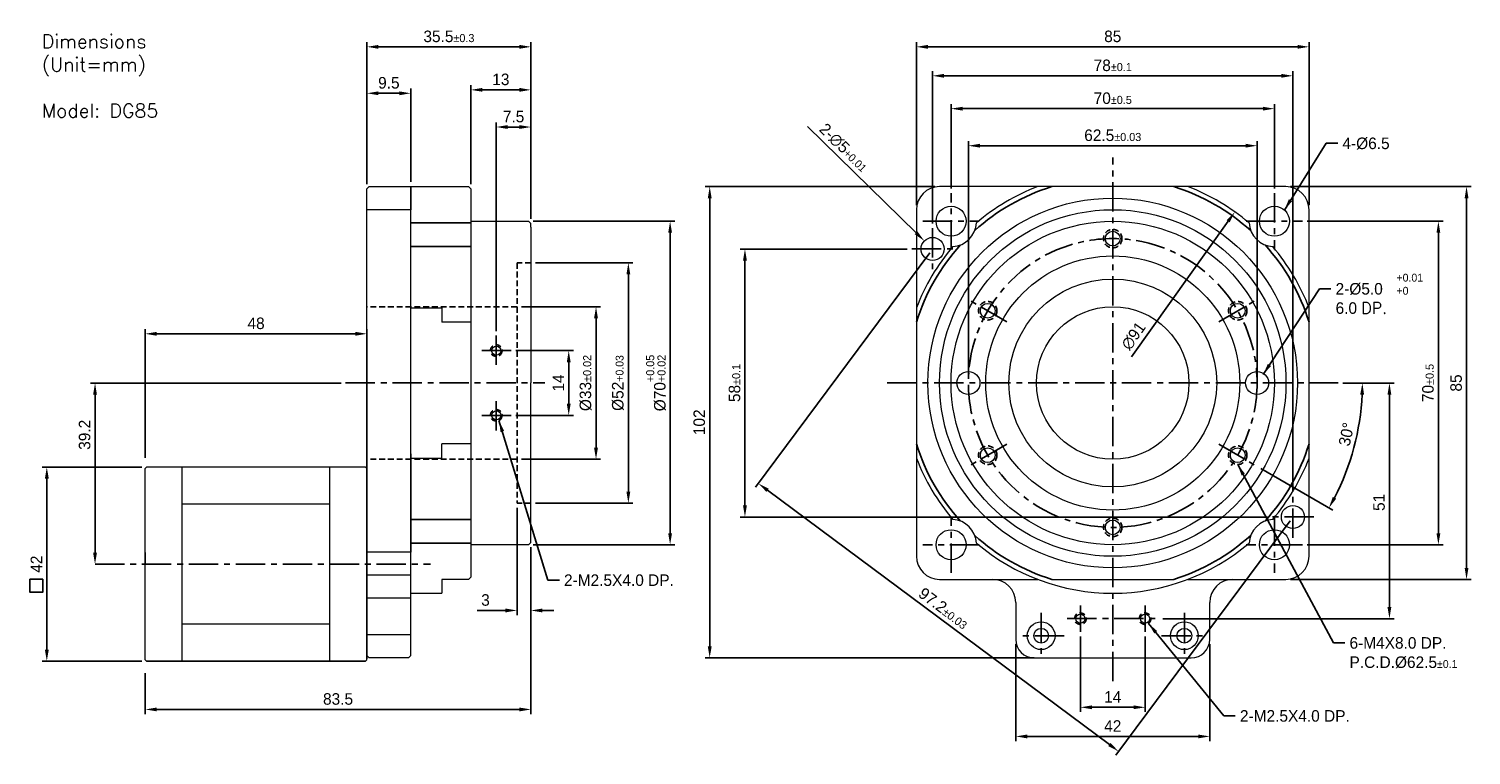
# Model space of a CAD drawing. Header units: millimetres. Extents: x 30 to 342, y 85 to 242.
import ezdxf

# ---------------------------------------------------------------- set-up
doc = ezdxf.new("R2010")
doc.units = ezdxf.units.MM
doc.header["$PDSIZE"] = -1
doc.linetypes.add('CENTER', pattern=[10.16, 6.35, -1.27, 1.27, -1.27])
doc.linetypes.add('HIDDEN', pattern=[1.905, 1.27, -0.635])
doc.layers.add('1', color=1, linetype='CENTER')
doc.layers.add('DIM', color=4, linetype='Continuous')
doc.dimstyles.new('ISO-25', dxfattribs={"dimtxt": 2.5, "dimasz": 2.5, "dimexe": 1, "dimexo": 1, "dimgap": 1, "dimtad": 1, "dimdsep": 46, "dimtxsty": 'Standard', "dimcen": 0, "dimadec": 0, "dimazin": 0, "dimtfac": 1, "dimtofl": 0, "dimtmove": 0, "dimatfit": 3, "dimfxl": 1, "dimarcsym": 0})

# ---------------------------------------------------------------- blocks, each defined once
blk = doc.blocks.new('*D1')
at = {"layer": 'Defpoints', "color": 0, "transparency": 16777216}
for p in [(125.68, 228.93), (125.68, 207.49), (138.68, 199.99)]:
    blk.add_point(p, dxfattribs=at)
at = {"layer": 'DIM', "color": 0, "lineweight": -2, "transparency": 16777216}
for p, q in [((125.68, 208.49), (125.68, 229.93)), ((136.18, 228.93), (128.18, 228.93)), ((138.68, 200.99), (138.68, 229.93))]:
    blk.add_line(p, q, dxfattribs=at)
at = {"layer": 'DIM', "color": 0, "transparency": 16777216}
for points in [[(128.18, 229.35), (128.18, 228.52), (125.68, 228.93)], [(136.18, 229.35), (136.18, 228.52), (138.68, 228.93)]]:
    blk.add_solid(points, dxfattribs=at)
at = {"layer": 'DIM', "color": 0, "transparency": 16777216, "insert": (132.18, 231.18), "char_height": 2.5, "attachment_point": 5}
blk.add_mtext('13', dxfattribs=at)
blk = doc.blocks.new('*D2')
at = {"layer": 'Defpoints', "color": 0, "transparency": 16777216}
for p in [(103.18, 228.19), (103.18, 207.49), (112.68, 207.99)]:
    blk.add_point(p, dxfattribs=at)
at = {"layer": 'DIM', "color": 0, "lineweight": -2, "transparency": 16777216}
for p, q in [((103.18, 208.49), (103.18, 229.19)), ((110.18, 228.19), (105.68, 228.19)), ((112.68, 208.99), (112.68, 229.19))]:
    blk.add_line(p, q, dxfattribs=at)
at = {"layer": 'DIM', "color": 0, "transparency": 16777216}
for points in [[(105.68, 228.6), (105.68, 227.77), (103.18, 228.19)], [(110.18, 228.6), (110.18, 227.77), (112.68, 228.19)]]:
    blk.add_solid(points, dxfattribs=at)
at = {"layer": 'DIM', "color": 0, "transparency": 16777216, "insert": (107.93, 230.44), "char_height": 2.5, "attachment_point": 5}
blk.add_mtext('9.5', dxfattribs=at)
blk = doc.blocks.new('*D3')
at = {"layer": 'Defpoints', "color": 0, "transparency": 16777216}
for p in [(138.68, 238.24), (103.18, 207.49), (138.68, 199.99)]:
    blk.add_point(p, dxfattribs=at)
at = {"layer": 'DIM', "color": 0, "lineweight": -2, "transparency": 16777216}
for p, q in [((103.18, 208.49), (103.18, 239.24)), ((105.68, 238.24), (136.18, 238.24)), ((138.68, 200.99), (138.68, 239.24))]:
    blk.add_line(p, q, dxfattribs=at)
at = {"layer": 'DIM', "color": 0, "transparency": 16777216}
for points in [[(105.68, 238.66), (105.68, 237.82), (103.18, 238.24)], [(136.18, 238.66), (136.18, 237.82), (138.68, 238.24)]]:
    blk.add_solid(points, dxfattribs=at)
at = {"layer": 'DIM', "color": 0, "transparency": 16777216, "insert": (120.93, 240.49), "char_height": 2.5, "attachment_point": 5}
blk.add_mtext('35.5{\\H1.750000;±0.3}', dxfattribs=at)
blk = doc.blocks.new('*D4')
at = {"layer": 'Defpoints', "color": 0, "transparency": 16777216}
for p in [(138.68, 130.99), (55.18, 103.72), (138.68, 94.85)]:
    blk.add_point(p, dxfattribs=at)
at = {"layer": 'DIM', "color": 0, "lineweight": -2, "transparency": 16777216}
for p, q in [((138.68, 129.99), (138.68, 93.85)), ((55.18, 102.72), (55.18, 93.85)), ((57.68, 94.85), (136.18, 94.85))]:
    blk.add_line(p, q, dxfattribs=at)
at = {"layer": 'DIM', "color": 0, "transparency": 16777216}
for points in [[(57.68, 95.26), (57.68, 94.43), (55.18, 94.85)], [(136.18, 95.26), (136.18, 94.43), (138.68, 94.85)]]:
    blk.add_solid(points, dxfattribs=at)
at = {"layer": 'DIM', "color": 0, "transparency": 16777216, "insert": (96.93, 97.1), "char_height": 2.5, "attachment_point": 5}
blk.add_mtext('83.5', dxfattribs=at)
blk = doc.blocks.new('*D5')
at = {"layer": 'Defpoints', "color": 0, "transparency": 16777216}
for p in [(98.57, 165.49), (44.32, 126.29), (44.32, 126.29)]:
    blk.add_point(p, dxfattribs=at)
at = {"layer": 'DIM', "color": 0, "lineweight": -2, "transparency": 16777216}
for p, q in [((97.57, 165.49), (43.32, 165.49)), ((44.32, 162.99), (44.32, 128.79))]:
    blk.add_line(p, q, dxfattribs=at)
at = {"layer": 'DIM', "color": 0, "transparency": 16777216}
for points in [[(43.9, 162.99), (44.73, 162.99), (44.32, 165.49)], [(43.9, 128.79), (44.73, 128.79), (44.32, 126.29)]]:
    blk.add_solid(points, dxfattribs=at)
at = {"layer": 'DIM', "color": 0, "transparency": 16777216, "insert": (42.07, 154.28), "char_height": 2.5, "attachment_point": 5, "rotation": 90}
blk.add_mtext('39.2', dxfattribs=at)
blk = doc.blocks.new('*D6')
at = {"layer": 'Defpoints', "color": 0, "transparency": 16777216}
for p in [(135.68, 139.49), (138.68, 130.99), (138.68, 116.27)]:
    blk.add_point(p, dxfattribs=at)
at = {"layer": 'DIM', "color": 0, "lineweight": -2, "transparency": 16777216}
for p, q in [((135.68, 138.49), (135.68, 115.27)), ((138.68, 129.99), (138.68, 115.27)), ((133.18, 116.27), (127.02, 116.27)), ((141.18, 116.27), (143.68, 116.27))]:
    blk.add_line(p, q, dxfattribs=at)
at = {"layer": 'DIM', "color": 0, "transparency": 16777216}
for points in [[(133.18, 116.69), (133.18, 115.85), (135.68, 116.27)], [(141.18, 116.69), (141.18, 115.85), (138.68, 116.27)]]:
    blk.add_solid(points, dxfattribs=at)
at = {"layer": 'DIM', "color": 0, "transparency": 16777216, "insert": (128.85, 118.52), "char_height": 2.5, "attachment_point": 5}
blk.add_mtext('3', dxfattribs=at)
blk = doc.blocks.new('*D7')
at = {"layer": 'Defpoints', "color": 0, "transparency": 16777216}
for p in [(138.68, 191.49), (138.68, 139.49), (159.78, 139.49)]:
    blk.add_point(p, dxfattribs=at)
at = {"layer": 'DIM', "color": 0, "lineweight": -2, "transparency": 16777216}
for p, q in [((139.68, 191.49), (160.78, 191.49)), ((159.78, 188.99), (159.78, 141.99)), ((139.68, 139.49), (160.78, 139.49))]:
    blk.add_line(p, q, dxfattribs=at)
at = {"layer": 'DIM', "color": 0, "transparency": 16777216}
for points in [[(159.37, 188.99), (160.2, 188.99), (159.78, 191.49)], [(159.37, 141.99), (160.2, 141.99), (159.78, 139.49)]]:
    blk.add_solid(points, dxfattribs=at)
at = {"layer": 'DIM', "color": 0, "transparency": 16777216, "insert": (157.53, 165.49), "char_height": 2.5, "attachment_point": 5, "rotation": 90}
blk.add_mtext('%%C52{\\H0.68x;+0.03}', dxfattribs=at)
blk = doc.blocks.new('*D8')
at = {"layer": 'Defpoints', "color": 0, "transparency": 16777216}
for p in [(138.18, 200.49), (138.18, 130.49), (168.82, 130.49)]:
    blk.add_point(p, dxfattribs=at)
at = {"layer": 'DIM', "color": 0, "lineweight": -2, "transparency": 16777216}
for p, q in [((139.18, 200.49), (169.82, 200.49)), ((168.82, 197.99), (168.82, 132.99)), ((139.18, 130.49), (169.82, 130.49))]:
    blk.add_line(p, q, dxfattribs=at)
at = {"layer": 'DIM', "color": 0, "transparency": 16777216}
for points in [[(168.4, 197.99), (169.24, 197.99), (168.82, 200.49)], [(168.4, 132.99), (169.24, 132.99), (168.82, 130.49)]]:
    blk.add_solid(points, dxfattribs=at)
at = {"layer": 'DIM', "color": 0, "transparency": 16777216, "insert": (165.78, 165.49), "char_height": 2.5, "attachment_point": 5, "rotation": 90}
blk.add_mtext('%%C70{\\H1.750000;\\S+0.05^ +0.02;}', dxfattribs=at)
blk = doc.blocks.new('*D9')
at = {"layer": 'Defpoints', "color": 0, "transparency": 16777216}
for p in [(138.68, 220.89), (138.68, 199.99), (131.18, 175.74)]:
    blk.add_point(p, dxfattribs=at)
at = {"layer": 'DIM', "color": 0, "lineweight": -2, "transparency": 16777216}
for p, q in [((131.18, 176.74), (131.18, 221.89)), ((138.68, 200.99), (138.68, 221.89)), ((133.68, 220.89), (136.18, 220.89))]:
    blk.add_line(p, q, dxfattribs=at)
at = {"layer": 'DIM', "color": 0, "transparency": 16777216}
for points in [[(133.68, 221.3), (133.68, 220.47), (131.18, 220.89)], [(136.18, 221.3), (136.18, 220.47), (138.68, 220.89)]]:
    blk.add_solid(points, dxfattribs=at)
at = {"layer": 'DIM', "color": 0, "transparency": 16777216, "insert": (134.93, 223.14), "char_height": 2.5, "attachment_point": 5}
blk.add_mtext('7.5', dxfattribs=at)
blk = doc.blocks.new('*D10')
at = {"layer": 'Defpoints', "color": 0, "transparency": 16777216}
for p in [(134.43, 172.49), (134.43, 158.49), (146.87, 158.49)]:
    blk.add_point(p, dxfattribs=at)
at = {"layer": 'DIM', "color": 0, "lineweight": -2, "transparency": 16777216}
for p, q in [((135.43, 172.49), (147.87, 172.49)), ((146.87, 169.99), (146.87, 160.99)), ((135.43, 158.49), (147.87, 158.49))]:
    blk.add_line(p, q, dxfattribs=at)
at = {"layer": 'DIM', "color": 0, "transparency": 16777216}
for points in [[(146.46, 169.99), (147.29, 169.99), (146.87, 172.49)], [(146.46, 160.99), (147.29, 160.99), (146.87, 158.49)]]:
    blk.add_solid(points, dxfattribs=at)
at = {"layer": 'DIM', "color": 0, "transparency": 16777216, "insert": (144.62, 165.49), "char_height": 2.5, "attachment_point": 5, "rotation": 90}
blk.add_mtext('14', dxfattribs=at)
blk = doc.blocks.new('*D11')
at = {"layer": 'Defpoints', "color": 0, "transparency": 16777216}
for p in [(307.15, 238.24), (222.15, 202.99), (307.15, 202.99)]:
    blk.add_point(p, dxfattribs=at)
at = {"layer": 'DIM', "color": 0, "lineweight": -2, "transparency": 16777216}
for p, q in [((222.15, 203.99), (222.15, 239.24)), ((224.65, 238.24), (304.65, 238.24)), ((307.15, 203.99), (307.15, 239.24))]:
    blk.add_line(p, q, dxfattribs=at)
at = {"layer": 'DIM', "color": 0, "transparency": 16777216}
for points in [[(224.65, 238.66), (224.65, 237.82), (222.15, 238.24)], [(304.65, 238.66), (304.65, 237.82), (307.15, 238.24)]]:
    blk.add_solid(points, dxfattribs=at)
at = {"layer": 'DIM', "color": 0, "transparency": 16777216, "insert": (264.65, 240.49), "char_height": 2.5, "attachment_point": 5}
blk.add_mtext('85', dxfattribs=at)
blk = doc.blocks.new('*D12')
at = {"layer": 'Defpoints', "color": 0, "transparency": 16777216}
for p in [(295.9, 216.84), (233.4, 165.49), (295.9, 165.49)]:
    blk.add_point(p, dxfattribs=at)
at = {"layer": 'DIM', "color": 0, "lineweight": -2, "transparency": 16777216}
for p, q in [((233.4, 166.49), (233.4, 217.84)), ((235.9, 216.84), (293.4, 216.84)), ((295.9, 166.49), (295.9, 217.84))]:
    blk.add_line(p, q, dxfattribs=at)
at = {"layer": 'DIM', "color": 0, "transparency": 16777216}
for points in [[(235.9, 217.26), (235.9, 216.43), (233.4, 216.84)], [(293.4, 217.26), (293.4, 216.43), (295.9, 216.84)]]:
    blk.add_solid(points, dxfattribs=at)
at = {"layer": 'DIM', "color": 0, "transparency": 16777216, "insert": (264.65, 219.09), "char_height": 2.5, "attachment_point": 5}
blk.add_mtext('62.5{\\H1.750000;±0.03}', dxfattribs=at)
blk = doc.blocks.new('*D13')
at = {"layer": 'Defpoints', "color": 0, "transparency": 16777216}
for p in [(299.65, 224.86), (229.65, 206.6), (299.65, 206.6)]:
    blk.add_point(p, dxfattribs=at)
at = {"layer": 'DIM', "color": 0, "lineweight": -2, "transparency": 16777216}
for p, q in [((229.65, 207.6), (229.65, 225.86)), ((232.15, 224.86), (297.15, 224.86)), ((299.65, 207.6), (299.65, 225.86))]:
    blk.add_line(p, q, dxfattribs=at)
at = {"layer": 'DIM', "color": 0, "transparency": 16777216}
for points in [[(232.15, 225.27), (232.15, 224.44), (229.65, 224.86)], [(297.15, 225.27), (297.15, 224.44), (299.65, 224.86)]]:
    blk.add_solid(points, dxfattribs=at)
at = {"layer": 'DIM', "color": 0, "transparency": 16777216, "insert": (264.65, 227.11), "char_height": 2.5, "attachment_point": 5}
blk.add_mtext('70{\\H1.750000;±0.5}', dxfattribs=at)
blk = doc.blocks.new('*D14')
at = {"layer": 'Defpoints', "color": 0, "transparency": 16777216}
for p in [(303.65, 231.97), (225.65, 198.99), (303.65, 140.99)]:
    blk.add_point(p, dxfattribs=at)
at = {"layer": 'DIM', "color": 0, "lineweight": -2, "transparency": 16777216}
for p, q in [((225.65, 199.99), (225.65, 232.97)), ((228.15, 231.97), (301.15, 231.97)), ((303.65, 141.99), (303.65, 232.97))]:
    blk.add_line(p, q, dxfattribs=at)
at = {"layer": 'DIM', "color": 0, "transparency": 16777216}
for points in [[(228.15, 232.39), (228.15, 231.55), (225.65, 231.97)], [(301.15, 232.39), (301.15, 231.55), (303.65, 231.97)]]:
    blk.add_solid(points, dxfattribs=at)
at = {"layer": 'DIM', "color": 0, "transparency": 16777216, "insert": (264.65, 234.22), "char_height": 2.5, "attachment_point": 5}
blk.add_mtext('78{\\H1.750000;±0.1}', dxfattribs=at)
blk = doc.blocks.new('*D15')
at = {"layer": 'Defpoints', "color": 0, "transparency": 16777216}
for p in [(313.46, 165.49), (324.55, 165.49), (274.48, 114.49)]:
    blk.add_point(p, dxfattribs=at)
at = {"layer": 'DIM', "color": 0, "lineweight": -2, "transparency": 16777216}
for p, q in [((314.46, 165.49), (325.55, 165.49)), ((324.55, 116.99), (324.55, 162.99)), ((275.48, 114.49), (325.55, 114.49))]:
    blk.add_line(p, q, dxfattribs=at)
at = {"layer": 'DIM', "color": 0, "transparency": 16777216}
for points in [[(324.13, 162.99), (324.96, 162.99), (324.55, 165.49)], [(324.13, 116.99), (324.96, 116.99), (324.55, 114.49)]]:
    blk.add_solid(points, dxfattribs=at)
at = {"layer": 'DIM', "color": 0, "transparency": 16777216, "insert": (322.3, 139.66), "char_height": 2.5, "attachment_point": 5, "rotation": 90}
blk.add_mtext('51', dxfattribs=at)
blk = doc.blocks.new('*D16')
at = {"layer": 'Defpoints', "color": 0, "transparency": 16777216}
for p in [(305.75, 200.49), (305.75, 130.49), (335.15, 130.49)]:
    blk.add_point(p, dxfattribs=at)
at = {"layer": 'DIM', "color": 0, "lineweight": -2, "transparency": 16777216}
for p, q in [((306.75, 200.49), (336.15, 200.49)), ((335.15, 197.99), (335.15, 132.99)), ((306.75, 130.49), (336.15, 130.49))]:
    blk.add_line(p, q, dxfattribs=at)
at = {"layer": 'DIM', "color": 0, "transparency": 16777216}
for points in [[(334.74, 197.99), (335.57, 197.99), (335.15, 200.49)], [(334.74, 132.99), (335.57, 132.99), (335.15, 130.49)]]:
    blk.add_solid(points, dxfattribs=at)
at = {"layer": 'DIM', "color": 0, "transparency": 16777216, "insert": (332.9, 165.49), "char_height": 2.5, "attachment_point": 5, "rotation": 90}
blk.add_mtext('70{\\H1.750000;±0.5}', dxfattribs=at)
blk = doc.blocks.new('*D17')
at = {"layer": 'Defpoints', "color": 0, "transparency": 16777216}
for p in [(221.15, 194.49), (185.02, 136.49), (299.15, 136.49)]:
    blk.add_point(p, dxfattribs=at)
at = {"layer": 'DIM', "color": 0, "lineweight": -2, "transparency": 16777216}
for p, q in [((220.15, 194.49), (184.02, 194.49)), ((185.02, 191.99), (185.02, 138.99)), ((298.15, 136.49), (184.02, 136.49))]:
    blk.add_line(p, q, dxfattribs=at)
at = {"layer": 'DIM', "color": 0, "transparency": 16777216}
for points in [[(184.61, 191.99), (185.44, 191.99), (185.02, 194.49)], [(184.61, 138.99), (185.44, 138.99), (185.02, 136.49)]]:
    blk.add_solid(points, dxfattribs=at)
at = {"layer": 'DIM', "color": 0, "transparency": 16777216, "insert": (182.77, 165.49), "char_height": 2.5, "attachment_point": 5, "rotation": 90}
blk.add_mtext('58{\\H1.750000;±0.1}', dxfattribs=at)
blk = doc.blocks.new('*D18')
at = {"layer": 'Defpoints', "color": 0, "transparency": 16777216}
for p in [(227.15, 207.99), (177.39, 105.99), (248.65, 105.99)]:
    blk.add_point(p, dxfattribs=at)
at = {"layer": 'DIM', "color": 0, "lineweight": -2, "transparency": 16777216}
for p, q in [((226.15, 207.99), (176.39, 207.99)), ((177.39, 205.49), (177.39, 108.49)), ((247.65, 105.99), (176.39, 105.99))]:
    blk.add_line(p, q, dxfattribs=at)
at = {"layer": 'DIM', "color": 0, "transparency": 16777216}
for points in [[(176.98, 205.49), (177.81, 205.49), (177.39, 207.99)], [(176.98, 108.49), (177.81, 108.49), (177.39, 105.99)]]:
    blk.add_solid(points, dxfattribs=at)
at = {"layer": 'DIM', "color": 0, "transparency": 16777216, "insert": (175.14, 156.99), "char_height": 2.5, "attachment_point": 5, "rotation": 90}
blk.add_mtext('102', dxfattribs=at)
blk = doc.blocks.new('*D19')
at = {"layer": 'Defpoints', "color": 0, "transparency": 16777216}
for p in [(257.65, 111.66), (271.65, 111.66), (271.65, 95.31)]:
    blk.add_point(p, dxfattribs=at)
at = {"layer": 'DIM', "color": 0, "lineweight": -2, "transparency": 16777216}
for p, q in [((257.65, 110.66), (257.65, 94.31)), ((271.65, 110.66), (271.65, 94.31)), ((260.15, 95.31), (269.15, 95.31))]:
    blk.add_line(p, q, dxfattribs=at)
at = {"layer": 'DIM', "color": 0, "transparency": 16777216}
for points in [[(260.15, 95.73), (260.15, 94.9), (257.65, 95.31)], [(269.15, 95.73), (269.15, 94.9), (271.65, 95.31)]]:
    blk.add_solid(points, dxfattribs=at)
at = {"layer": 'DIM', "color": 0, "transparency": 16777216, "insert": (264.65, 97.56), "char_height": 2.5, "attachment_point": 5}
blk.add_mtext('14', dxfattribs=at)
blk = doc.blocks.new('*D20')
at = {"layer": 'Defpoints', "color": 0, "transparency": 16777216}
for p in [(243.65, 109.99), (285.65, 109.99), (285.65, 89.01)]:
    blk.add_point(p, dxfattribs=at)
at = {"layer": 'DIM', "color": 0, "lineweight": -2, "transparency": 16777216}
for p, q in [((243.65, 108.99), (243.65, 88.01)), ((285.65, 108.99), (285.65, 88.01)), ((246.15, 89.01), (283.15, 89.01))]:
    blk.add_line(p, q, dxfattribs=at)
at = {"layer": 'DIM', "color": 0, "transparency": 16777216}
for points in [[(246.15, 89.42), (246.15, 88.59), (243.65, 89.01)], [(283.15, 89.42), (283.15, 88.59), (285.65, 89.01)]]:
    blk.add_solid(points, dxfattribs=at)
at = {"layer": 'DIM', "color": 0, "transparency": 16777216, "insert": (264.65, 91.26), "char_height": 2.5, "attachment_point": 5}
blk.add_mtext('42', dxfattribs=at)
blk = doc.blocks.new('*D21')
at = {"layer": 'Defpoints', "color": 0, "transparency": 16777216}
for p in [(302.15, 207.99), (302.15, 122.99), (341.24, 122.99)]:
    blk.add_point(p, dxfattribs=at)
at = {"layer": 'DIM', "color": 0, "lineweight": -2, "transparency": 16777216}
for p, q in [((303.15, 207.99), (342.24, 207.99)), ((341.24, 205.49), (341.24, 125.49)), ((303.15, 122.99), (342.24, 122.99))]:
    blk.add_line(p, q, dxfattribs=at)
at = {"layer": 'DIM', "color": 0, "transparency": 16777216}
for points in [[(340.83, 205.49), (341.66, 205.49), (341.24, 207.99)], [(340.83, 125.49), (341.66, 125.49), (341.24, 122.99)]]:
    blk.add_solid(points, dxfattribs=at)
at = {"layer": 'DIM', "color": 0, "transparency": 16777216, "insert": (338.99, 165.49), "char_height": 2.5, "attachment_point": 5, "rotation": 90}
blk.add_mtext('85', dxfattribs=at)
blk = doc.blocks.new('*D22')
at = {"layer": 'Defpoints', "color": 0, "transparency": 16777216}
for p in [(223.86, 196.24), (227.44, 192.75)]:
    blk.add_point(p, dxfattribs=at)
at = {"layer": 'DIM', "color": 0, "lineweight": -2, "transparency": 16777216}
blk.add_line((198.56, 220.99), (222.07, 197.99), dxfattribs=at)
at = {"layer": 'DIM', "color": 0, "transparency": 16777216}
blk.add_solid([(222.37, 198.29), (221.78, 197.69), (223.86, 196.24)], dxfattribs=at)
at = {"layer": 'DIM', "color": 0, "transparency": 16777216, "insert": (206.44, 216.42), "char_height": 2.5, "attachment_point": 5, "rotation": 315.6383}
blk.add_mtext('2-∅5{\\H0.68x;+0.01}', dxfattribs=at)
blk = doc.blocks.new('*D23')
at = {"layer": 'Defpoints', "color": 0, "transparency": 16777216}
for p in [(215.84, 165.49), (313.46, 165.49), (287.58, 152.25), (295.84, 147.49), (315.44, 147.01)]:
    blk.add_point(p, dxfattribs=at)
at = {"layer": 'DIM', "color": 0, "lineweight": -2, "transparency": 16777216}
for p, q in [((314.46, 165.49), (319.7, 165.49)), ((296.71, 146.99), (312.33, 137.97))]:
    blk.add_line(p, q, dxfattribs=at)
blk.add_arc((264.65, 165.49), 54.05, 332.6502, 357.3498, dxfattribs=at)
at = {"layer": 'DIM', "color": 0, "transparency": 16777216}
for points in [[(318.23, 163), (319.06, 162.99), (318.7, 165.49)], [(313.03, 140.46), (312.29, 140.86), (311.46, 138.47)]]:
    blk.add_solid(points, dxfattribs=at)
at = {"layer": 'DIM', "color": 0, "transparency": 16777216, "insert": (315.25, 154.39), "char_height": 2.5, "attachment_point": 5, "rotation": 77.6211}
blk.add_mtext('30°', dxfattribs=at)
blk = doc.blocks.new('*D24')
at = {"layer": 'Defpoints', "color": 0, "transparency": 16777216}
for p in [(291.09, 202.53), (238.21, 128.46)]:
    blk.add_point(p, dxfattribs=at)
at = {"layer": 'DIM', "color": 0, "lineweight": -2, "transparency": 16777216}
blk.add_line((268.71, 171.18), (289.63, 200.49), dxfattribs=at)
at = {"layer": 'DIM', "color": 0, "transparency": 16777216}
blk.add_solid([(289.29, 200.73), (289.97, 200.25), (291.09, 202.53)], dxfattribs=at)
at = {"layer": 'DIM', "color": 0, "transparency": 16777216, "insert": (269.15, 175.67), "char_height": 2.5, "attachment_point": 5, "rotation": 54.4773}
blk.add_mtext('∅91', dxfattribs=at)
blk = doc.blocks.new('*D25')
at = {"layer": 'Defpoints', "color": 0, "transparency": 16777216}
for p in [(225.65, 194.49), (303.65, 136.49), (265.92, 85.76)]:
    blk.add_point(p, dxfattribs=at)
at = {"layer": 'DIM', "color": 0, "lineweight": -2, "transparency": 16777216}
for p, q in [((225.05, 193.69), (187.33, 142.96)), ((189.93, 142.27), (263.92, 87.25)), ((303.05, 135.69), (265.33, 84.96))]:
    blk.add_line(p, q, dxfattribs=at)
at = {"layer": 'DIM', "color": 0, "transparency": 16777216}
for points in [[(190.18, 142.6), (189.68, 141.93), (187.92, 143.76)], [(264.17, 87.59), (263.67, 86.92), (265.92, 85.76)]]:
    blk.add_solid(points, dxfattribs=at)
at = {"layer": 'DIM', "color": 0, "transparency": 16777216, "insert": (228.04, 116.73), "char_height": 2.5, "attachment_point": 5, "rotation": 323.3659}
blk.add_mtext('97.2{\\H1.750000;±0.03}', dxfattribs=at)
blk = doc.blocks.new('*D27')
at = {"layer": 'Defpoints', "color": 0, "transparency": 16777216}
for p in [(33.88, 147.29), (55.48, 147.29), (55.48, 105.29)]:
    blk.add_point(p, dxfattribs=at)
at = {"layer": 'DIM', "color": 0, "lineweight": -2, "transparency": 16777216}
for p, q in [((54.48, 147.29), (32.88, 147.29)), ((33.88, 107.79), (33.88, 144.79)), ((54.48, 105.29), (32.88, 105.29))]:
    blk.add_line(p, q, dxfattribs=at)
at = {"layer": 'DIM', "color": 0, "transparency": 16777216}
for points in [[(33.46, 144.79), (34.3, 144.79), (33.88, 147.29)], [(33.46, 107.79), (34.3, 107.79), (33.88, 105.29)]]:
    blk.add_solid(points, dxfattribs=at)
at = {"layer": 'DIM', "color": 0, "transparency": 16777216, "insert": (31.63, 126.29), "char_height": 2.5, "attachment_point": 5, "rotation": 90}
blk.add_mtext('42', dxfattribs=at)
blk = doc.blocks.new('*D28')
at = {"layer": 'Defpoints', "color": 0, "transparency": 16777216}
for p in [(135.68, 181.99), (135.68, 148.99), (152.78, 148.99)]:
    blk.add_point(p, dxfattribs=at)
at = {"layer": 'DIM', "color": 0, "lineweight": -2, "transparency": 16777216}
for p, q in [((136.68, 181.99), (153.78, 181.99)), ((152.78, 179.49), (152.78, 151.49)), ((136.68, 148.99), (153.78, 148.99))]:
    blk.add_line(p, q, dxfattribs=at)
at = {"layer": 'DIM', "color": 0, "transparency": 16777216}
for points in [[(152.36, 179.49), (153.2, 179.49), (152.78, 181.99)], [(152.36, 151.49), (153.2, 151.49), (152.78, 148.99)]]:
    blk.add_solid(points, dxfattribs=at)
at = {"layer": 'DIM', "color": 0, "transparency": 16777216, "insert": (150.53, 165.49), "char_height": 2.5, "attachment_point": 5, "rotation": 90}
blk.add_mtext('%%C33{\\H1.750000;±0.02}', dxfattribs=at)
blk = doc.blocks.new('*D29')
at = {"layer": 'Defpoints', "color": 0, "transparency": 16777216}
for p in [(55.18, 176.14), (55.18, 148.28), (103.18, 126.29)]:
    blk.add_point(p, dxfattribs=at)
at = {"layer": 'DIM', "color": 0, "lineweight": -2, "transparency": 16777216}
for p, q in [((55.18, 149.28), (55.18, 177.14)), ((100.68, 176.14), (57.68, 176.14)), ((103.18, 127.29), (103.18, 177.14))]:
    blk.add_line(p, q, dxfattribs=at)
at = {"layer": 'DIM', "color": 0, "transparency": 16777216}
for points in [[(57.68, 176.56), (57.68, 175.72), (55.18, 176.14)], [(100.68, 176.56), (100.68, 175.72), (103.18, 176.14)]]:
    blk.add_solid(points, dxfattribs=at)
at = {"layer": 'DIM', "color": 0, "transparency": 16777216, "insert": (79.18, 178.39), "char_height": 2.5, "attachment_point": 5}
blk.add_mtext('48', dxfattribs=at)

msp = doc.modelspace()

# ---------------------------------------------------------------- linework, layer by layer
at = {"color": 1, "linetype": 'CENTER'}
for p, q in [((264.648, 100.994), (264.648, 214.302)), ((229.648, 194.391), (229.648, 206.597)), ((299.648, 206.597), (299.648, 194.391)), ((223.546, 200.494), (235.751, 200.494)), ((293.546, 200.494), (305.751, 200.494)), ((225.648, 198.994), (225.648, 189.994)), ((221.148, 194.494), (230.148, 194.494)), ((215.84, 165.494), (313.457, 165.494)), ((303.648, 131.994), (303.648, 140.994)), ((229.648, 124.391), (229.648, 136.597)), ((308.148, 136.494), (299.148, 136.494)), ((299.648, 136.597), (299.648, 124.391)), ((235.751, 130.494), (223.546, 130.494)), ((305.751, 130.494), (293.546, 130.494)), ((249.148, 115.748), (249.148, 105.84)), ((257.648, 111.659), (257.648, 117.329)), ((271.648, 111.659), (271.648, 117.329)), ((280.148, 115.748), (280.148, 105.84)), ((254.813, 114.494), (274.484, 114.494)), ((254.103, 110.794), (244.194, 110.794)), ((275.194, 110.794), (285.103, 110.794))]:
    msp.add_line(p, q, dxfattribs=at)
at = {"color": 7, "linetype": 'Continuous', "lineweight": 15}
for p, q in [((103.184, 207.494), (103.684, 207.994)), ((103.184, 165.494), (103.184, 207.494)), ((103.684, 207.994), (125.184, 207.994)), ((112.684, 106.494), (112.684, 207.994)), ((112.684, 207.994), (112.684, 202.994)), ((125.684, 207.494), (125.184, 207.994)), ((125.684, 207.494), (125.684, 165.494)), ((248.4, 207.994), (227.148, 207.994)), ((280.897, 207.994), (248.4, 207.994)), ((302.148, 207.994), (280.897, 207.994)), ((112.684, 202.994), (103.184, 202.994)), ((222.148, 202.994), (222.148, 181.742)), ((307.148, 181.742), (307.148, 202.994)), ((125.684, 200.494), (138.184, 200.494)), ((138.184, 200.494), (138.684, 199.994)), ((138.684, 199.244), (138.684, 199.994)), ((138.684, 199.244), (138.684, 165.494)), ((112.684, 181.742), (119.384, 181.742)), ((119.384, 181.742), (119.384, 178.685)), ((222.148, 181.742), (222.148, 149.246)), ((307.148, 149.246), (307.148, 181.742)), ((125.684, 178.685), (119.384, 178.685)), ((103.184, 126.294), (103.184, 165.494)), ((125.684, 165.494), (125.684, 123.494)), ((138.684, 130.994), (138.684, 165.494)), ((112.684, 150.161), (112.684, 128.909)), ((119.384, 149.246), (119.384, 152.303)), ((125.684, 152.303), (119.384, 152.303)), ((55.184, 146.994), (55.484, 147.294)), ((55.184, 105.594), (55.184, 146.994)), ((102.884, 147.294), (55.484, 147.294)), ((63.184, 105.294), (63.184, 147.294)), ((95.184, 105.294), (95.184, 147.294)), ((102.884, 147.294), (103.184, 146.994)), ((103.184, 105.594), (103.184, 146.994)), ((112.684, 149.246), (119.384, 149.246)), ((222.148, 149.246), (222.148, 127.994)), ((307.148, 127.994), (307.148, 149.246)), ((95.184, 139.294), (63.184, 139.294)), ((112.684, 128.909), (103.184, 128.909)), ((138.184, 130.494), (125.684, 130.494)), ((138.184, 130.494), (138.684, 130.994)), ((103.184, 106.494), (103.184, 126.294)), ((112.684, 123.909), (103.184, 123.909)), ((119.384, 122.994), (119.384, 119.994)), ((125.184, 122.994), (119.384, 122.994)), ((125.684, 123.494), (125.184, 122.994)), ((227.148, 122.994), (248.4, 122.994)), ((251.458, 122.994), (264.648, 122.994)), ((264.648, 122.994), (277.839, 122.994)), ((280.897, 122.994), (302.148, 122.994)), ((112.684, 118.909), (103.184, 118.909)), ((112.684, 119.994), (119.384, 119.994)), ((243.648, 117.994), (243.648, 109.994)), ((285.648, 109.994), (285.648, 117.994)), ((95.184, 113.294), (63.184, 113.294)), ((112.684, 110.994), (103.184, 110.994)), ((103.684, 105.994), (103.184, 106.494)), ((112.184, 105.994), (112.684, 106.494)), ((112.184, 105.994), (103.684, 105.994)), ((247.648, 105.994), (281.648, 105.994))]:
    msp.add_line(p, q, dxfattribs=at)
at = {"color": 2, "linetype": 'HIDDEN'}
for p, q in [((138.684, 191.494), (135.684, 191.494)), ((135.684, 191.494), (135.684, 139.494)), ((135.684, 181.994), (103.184, 181.994)), ((135.684, 148.994), (103.184, 148.994)), ((138.684, 139.494), (135.684, 139.494))]:
    msp.add_line(p, q, dxfattribs=at)
for p, q in [((103.184, 126.294), (103.184, 146.794)), ((103.184, 105.794), (103.184, 126.294))]:
    msp.add_line(p, q)
at = {"color": 7, "linetype": 'Continuous', "lineweight": 15}
for centre, radius in [((264.648, 165.494), 40), ((229.648, 200.494), 3.25), ((264.648, 165.494), 37.5), ((299.648, 200.494), 3.25), ((264.648, 165.494), 35), ((225.648, 194.494), 2.5), ((264.648, 196.744), 1.6), ((264.648, 165.494), 27.5), ((264.648, 165.494), 22.5), ((237.585, 181.119), 1.6), ((264.648, 165.494), 16.5), ((291.712, 181.119), 1.6), ((131.184, 172.494), 1), ((233.398, 165.494), 2.5), ((295.898, 165.494), 2.5), ((131.184, 158.494), 1), ((237.585, 149.869), 1.6), ((291.712, 149.869), 1.6), ((303.648, 136.494), 2.5), ((264.648, 134.244), 1.6), ((229.648, 130.494), 3.25), ((299.648, 130.494), 3.25), ((249.148, 110.794), 3), ((257.648, 114.494), 1), ((271.648, 114.494), 1), ((280.148, 110.794), 3), ((249.148, 110.794), 1.6), ((280.148, 110.794), 1.6)]:
    msp.add_circle(centre, radius, dxfattribs=at)
at = {"color": 2, "linetype": 'HIDDEN'}
for centre, radius in [((264.648, 196.744), 2), ((237.585, 181.119), 2), ((291.712, 181.119), 2), ((131.184, 172.494), 1.25), ((131.184, 158.494), 1.25), ((237.585, 149.869), 2), ((291.712, 149.869), 2), ((264.648, 134.244), 2), ((257.648, 114.494), 1.25), ((271.648, 114.494), 1.25)]:
    msp.add_circle(centre, radius, dxfattribs=at)
at = {"color": 7, "linetype": 'Continuous', "lineweight": 15}
for centre, radius, start, end in [((227.148, 202.994), 5, 90, 180), ((264.648, 165.494), 45.5, 110.92224, 130.438), ((264.648, 165.494), 45.5, 49.562, 69.07776), ((302.148, 202.994), 5, 0, 90), ((229.648, 200.494), 5.5, 273.85291, 356.14709), ((299.648, 200.494), 5.5, 183.85291, 266.14709), ((264.648, 165.494), 45.5, 139.562, 159.07776), ((264.648, 165.494), 45.5, 20.92224, 40.438), ((264.648, 165.494), 45.5, 200.92224, 220.438), ((264.648, 165.494), 45.5, 319.562, 339.07776), ((229.648, 130.494), 5.5, 3.85291, 86.14709), ((299.648, 130.494), 5.5, 93.85291, 176.14709), ((264.648, 165.494), 45.5, 229.562, 270), ((264.648, 165.494), 45.5, 270, 310.438), ((227.148, 127.994), 5, 180, 270), ((302.148, 127.994), 5, 270, 0), ((238.648, 117.994), 5, 0, 90), ((290.648, 117.994), 5, 90, 180), ((247.648, 109.994), 4, 180, 270), ((281.648, 109.994), 4, 270, 0)]:
    msp.add_arc(centre, radius, start, end, dxfattribs=at)
for start, end in [(107.243, 132.19576), (47.80424, 72.757), (137.80424, 162.757), (17.243, 42.19576), (197.243, 222.19576), (317.80424, 342.757), (227.80424, 252.757), (287.243, 312.19576)]:
    msp.add_arc((264.648, 165.494), 44.5, start, end)
at = {"layer": '1'}
for p, q in [((241.714, 178.735), (233.456, 183.503)), ((287.583, 178.735), (295.841, 183.503)), ((131.184, 175.744), (131.184, 169.244)), ((134.434, 172.494), (127.934, 172.494)), ((98.566, 165.494), (141.684, 165.494)), ((131.184, 155.244), (131.184, 161.744)), ((134.434, 158.494), (127.934, 158.494)), ((241.714, 152.253), (233.456, 147.485)), ((287.583, 152.253), (295.841, 147.485)), ((44.318, 126.294), (116.95, 126.294))]:
    msp.add_line(p, q, dxfattribs=at)
msp.add_circle((264.648, 165.494), 31.25, dxfattribs=at)
at = {"layer": 'DIM', "color": 0}
for p, q in [((112.684, 200.124), (125.684, 200.124)), ((112.684, 195.006), (125.684, 195.006)), ((112.684, 135.982), (125.684, 135.982)), ((112.684, 130.864), (125.684, 130.864)), ((55.484, 105.294), (102.884, 105.294))]:
    msp.add_line(p, q, dxfattribs=at)
at = {"layer": 'DIM'}
for p, q in [((55.184, 126.294), (55.184, 128.794)), ((103.184, 105.594), (102.884, 105.294))]:
    msp.add_line(p, q, dxfattribs=at)
at = {"layer": 'DIM', "lineweight": 15}
msp.add_line((55.484, 105.294), (55.184, 105.594), dxfattribs=at)
at = {"layer": 'DIM'}
msp.add_lwpolyline([(30.231, 123.033), (32.992, 123.033), (32.992, 120.192), (30.231, 120.192)], close=True, dxfattribs=at)

# ---------------------------------------------------------------- texts
at = {"layer": 'DIM', "attachment_point": 1}
for s, insert, char_height, width in [('{\\Fromans|c136;Dimensions\\P(\\Fromans|c0;Unit=mm\\Fromans|c136;)\\P\\PModel: DG85}', (32.81, 240.925), 3, 32.8044), ('+0.01\\P+0', (326.083, 189.136), 1.7, 5.30442)]:
    msp.add_mtext(s, dxfattribs=dict(at, insert=insert, char_height=char_height, width=width))
at = {"layer": 'DIM', "char_height": 2.5, "attachment_point": 1}
for s, insert in [('4-%%C6.5', (314.373, 218.608)), ('2-%%C5.0\\P6.0 {\\Fromans|c136;DP.}', (312.894, 187.124)), ('2-M2.5X4.0 DP.', (145.849, 124.075)), ('6-M4X8.0 DP.\\PP.C.D.%%C62.5{\\H0.68x;%%P0.1}', (315.907, 110.493)), ('2-M2.5X4.0 DP.', (292.188, 94.703))]:
    msp.add_mtext(s, dxfattribs=dict(at, insert=insert))

# ---------------------------------------------------------------- dimensions: what is measured, and where the dimension line sits
at = {"layer": 'DIM'}
for base, p1, p2, override, picture, middle in [((138.684, 238.24), (103.184, 207.494), (138.684, 199.994), {"dimtol": 1, "dimtp": 0.3, "dimtm": 0.3, "dimtfac": 0.7}, '*D3', (120.934, 240.49)), ((303.648, 231.971), (225.648, 198.994), (303.648, 140.994), {"dimgap": 1, "dimtol": 1, "dimlim": 0, "dimtp": 0.1, "dimtm": 0.1, "dimtfac": 0.7}, '*D14', (264.648, 234.221)), ((299.648, 224.857), (229.648, 206.597), (299.648, 206.597), {"dimtol": 1, "dimtp": 0.5, "dimtm": 0.5, "dimtfac": 0.7}, '*D13', (264.648, 227.107)), ((295.898, 216.843), (233.398, 165.494), (295.898, 165.494), {"dimtol": 1, "dimtp": 0.03, "dimtm": 0.03, "dimtfac": 0.7}, '*D12', (264.648, 219.093))]:
    dim = msp.add_linear_dim(base=base, p1=p1, p2=p2, dimstyle='ISO-25', override=override, dxfattribs=at)
    dim.commit()
    dim.dimension.update_dxf_attribs({"geometry": picture, "text_midpoint": middle})
for base, p1, p2, picture, middle in [((307.148, 238.24), (222.148, 202.994), (307.148, 202.994), '*D11', (264.648, 240.49)), ((103.184, 228.186), (112.684, 207.994), (103.184, 207.494), '*D2', (107.934, 230.436)), ((125.684, 228.933), (138.684, 199.994), (125.684, 207.494), '*D1', (132.184, 231.183)), ((138.684, 220.886), (131.184, 175.744), (138.684, 199.994), '*D9', (134.934, 223.136)), ((55.184, 176.139), (103.184, 126.294), (55.184, 148.282), '*D29', (79.184, 178.389)), ((138.684, 94.846), (55.184, 103.723), (138.684, 130.994), '*D4', (96.934, 97.096)), ((285.648, 89.008), (243.648, 109.994), (285.648, 109.994), '*D20', (264.648, 91.258)), ((271.648, 95.312), (257.648, 111.659), (271.648, 111.659), '*D19', (264.648, 97.562))]:
    dim = msp.add_linear_dim(base=base, p1=p1, p2=p2, dimstyle='ISO-25', dxfattribs=at)
    dim.commit()
    dim.dimension.update_dxf_attribs({"geometry": picture, "text_midpoint": middle})
dim = msp.add_diameter_dim_2p(p1=(227.436, 192.746), p2=(223.861, 196.242), text='2-<>{\\H0.68x;+0.01}', dimstyle='ISO-25', dxfattribs=at)
dim.commit()
dim.dimension.update_dxf_attribs({"geometry": '*D22', "text_midpoint": (204.871, 214.813), "dimtype": 163})
for base, p1, p2, angle, picture, middle in [((177.393, 105.994), (227.148, 207.994), (248.648, 105.994), 90, '*D18', (177.393, 156.994)), ((341.243, 122.994), (302.148, 207.994), (302.148, 122.994), 90, '*D21', (341.243, 165.494)), ((44.318, 126.294), (98.566, 165.494), (44.318, 126.294), 90, '*D5', (44.318, 154.279)), ((324.545, 165.494), (274.484, 114.494), (313.457, 165.494), 90, '*D15', (324.545, 139.662)), ((33.88, 147.294), (55.484, 105.294), (55.484, 147.294), 270, '*D27', (33.88, 126.294))]:
    dim = msp.add_linear_dim(base=base, p1=p1, p2=p2, angle=angle, dimstyle='ISO-25', dxfattribs=at)
    dim.commit()
    dim.dimension.update_dxf_attribs({"geometry": picture, "text_midpoint": middle, "dimtype": 160})
for base, p1, p2, override, picture, middle in [((168.82, 130.494), (138.184, 200.494), (138.184, 130.494), {"dimgap": 1, "dimtol": 1, "dimlim": 0, "dimtp": 0.05, "dimtm": -0.02, "dimtfac": 0.7}, '*D8', (165.779, 165.494)), ((152.781, 148.994), (135.684, 181.994), (135.684, 148.994), {"dimtol": 1, "dimtp": 0.02, "dimtm": 0.02, "dimtfac": 0.7}, '*D28', (150.531, 165.494))]:
    dim = msp.add_linear_dim(base=base, p1=p1, p2=p2, angle=90, text='%%C<>', dimstyle='ISO-25', override=override, dxfattribs=at)
    dim.commit()
    dim.dimension.update_dxf_attribs({"geometry": picture, "text_midpoint": middle})
dim = msp.add_diameter_dim_2p(p1=(238.212, 128.462), p2=(291.085, 202.526), dimstyle='ISO-25', override={"dimtofl": 1}, dxfattribs=at)
dim.commit()
dim.dimension.update_dxf_attribs({"geometry": '*D24', "text_midpoint": (270.982, 174.365), "dimtype": 163})
for base, p1, p2, angle, override, picture, middle, dimtype in [((335.153, 130.494), (305.751, 200.494), (305.751, 130.494), 90, {"dimtol": 1, "dimtp": 0.5, "dimtm": 0.5, "dimtfac": 0.7}, '*D16', (335.153, 165.494), 160), ((185.023, 136.494), (221.148, 194.494), (299.148, 136.494), 90, {"dimtol": 1, "dimtp": 0.1, "dimtm": 0.1, "dimtfac": 0.7}, '*D17', (185.023, 165.494), 160), ((265.924, 85.761), (225.648, 194.494), (303.648, 136.494), 323.36589, {"dimtol": 1, "dimtp": 0.03, "dimtm": 0.03, "dimtfac": 0.7}, '*D25', (226.698, 114.929), 161)]:
    dim = msp.add_linear_dim(base=base, p1=p1, p2=p2, angle=angle, dimstyle='ISO-25', override=override, dxfattribs=at)
    dim.commit()
    dim.dimension.update_dxf_attribs({"geometry": picture, "text_midpoint": middle, "dimtype": dimtype})
dim = msp.add_linear_dim(base=(159.784, 139.494), p1=(138.684, 191.494), p2=(138.684, 139.494), angle=90, text='%%C<>{\\H0.68x;+0.03}', dimstyle='ISO-25', dxfattribs=at)
dim.commit()
dim.dimension.update_dxf_attribs({"geometry": '*D7', "text_midpoint": (157.534, 165.494)})
dim = msp.add_linear_dim(base=(146.875, 158.494), p1=(134.434, 172.494), p2=(134.434, 158.494), angle=90, dimstyle='ISO-25', dxfattribs=at)
dim.commit()
dim.dimension.update_dxf_attribs({"geometry": '*D10', "text_midpoint": (144.625, 165.494)})
dim = msp.add_angular_dim_2l(base=(315.442, 147.007), line1=((287.583, 152.253), (295.841, 147.485)), line2=((215.84, 165.494), (313.457, 165.494)), dimstyle='ISO-25', dxfattribs=at)
dim.commit()
dim.dimension.update_dxf_attribs({"geometry": '*D23', "text_midpoint": (317.445, 153.906), "dimtype": 162})
dim = msp.add_linear_dim(base=(138.684, 116.269), p1=(135.684, 139.494), p2=(138.684, 130.994), dimstyle='ISO-25', dxfattribs=at)
dim.commit()
dim.dimension.update_dxf_attribs({"geometry": '*D6', "text_midpoint": (128.851, 116.269), "dimtype": 160})

# ---------------------------------------------------------------- leaders
at = {"layer": 'DIM', "annotation_type": 0, "has_hookline": 1, "hookline_direction": 0}
for points, text_width in [([(301.802, 202.928), (310.873, 217.358), (313.373, 217.358)], 12.5), ([(297.201, 167.304), (309.394, 185.874), (311.894, 185.874)], 13.631), ([(131.77, 157.39), (142.349, 122.825), (144.849, 122.825)], 28.75), ([(291.712, 147.869), (312.407, 109.243), (314.907, 109.243)], 25.417), ([(272.38, 113.481), (288.688, 93.453), (291.188, 93.453)], 28.75)]:
    msp.add_leader(points, dimstyle='ISO-25', override={"dimgap": 1, "dimtad": 0}, dxfattribs=dict(at, text_width=text_width))

doc.saveas('drawing.dxf')
